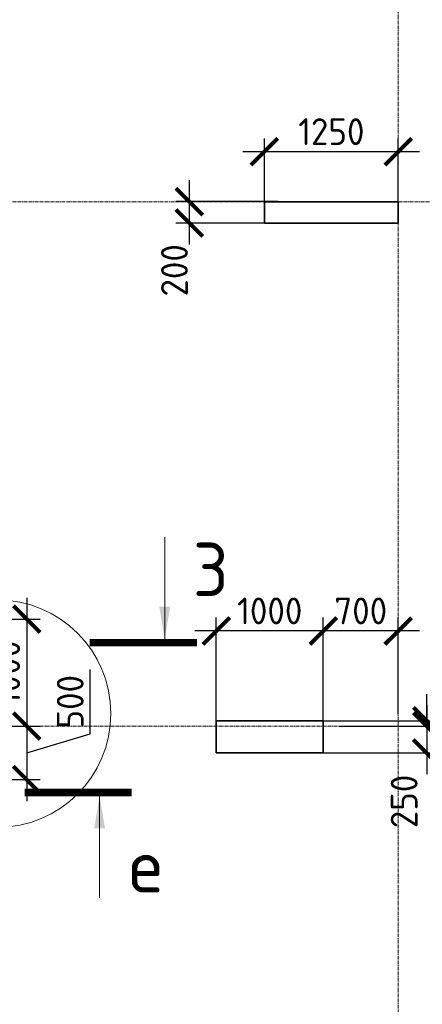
# Model space of a CAD drawing. Header units: millimetres. Extents: x 349531 to 1063351, y -131924 to 96186.
# Tile 16 of 230: x 446875 to 450636, y -43892 to -34690. Entities that reach past the tile are written whole.
import ezdxf

# ---------------------------------------------------------------- set-up
doc = ezdxf.new("R2010")
doc.units = ezdxf.units.MM
doc.linetypes.add('______5', pattern=[1100, 800, -100, 100, -100])
doc.linetypes.add('осевая', pattern=[50.8, 31.75, -6.35, 6.35, -6.35])
doc.layers.add('Колонна_ бетон', color=7, linetype='Continuous', lineweight=50, true_color=0xb4b496)
for name, color, linetype, lineweight in [('Конструкции 0.5', 5, 'Continuous', 50), ('Надписи', 200, 'Continuous', 18), ('Оси', 40, '______5', 18), ('РАЗМЕРЫ', 1, 'Continuous', 9), ('Узлы', 7, 'Continuous', 0)]:
    doc.layers.add(name, color=color, linetype=linetype, lineweight=lineweight)
doc.styles.add('GOST-2.304_Type-B', font='GOST_Common.ttf')
doc.dimstyles.new('СПДС', dxfattribs={"dimscale": 100, "dimtxt": 2.5, "dimasz": 2.5, "dimexe": 1.25, "dimexo": 0, "dimtad": 1, "dimdec": 0, "dimtxsty": 'GOST-2.304_Type-B', "dimblk": 'ARCHTICK', "dimcen": 2.5, "dimdle": 2, "dimadec": 0, "dimazin": 2, "dimtfac": 0.75, "dimtdec": 0, "dimtmove": 1, "dimatfit": 3, "dimfxl": 1, "dimtolj": 1, "dimarcsym": 1})

# ---------------------------------------------------------------- blocks, each defined once
blk = doc.blocks.new('оси2')
at = {"layer": 'Оси', "color": 16, "linetype": 'осевая', "lineweight": 0, "transparency": 33554687}
for p, q in [((991945.5, 4955.2), (991945.5, -20287.7)), ((979200, -9792.9), (1032582.1, -9792.9)), ((979200, -14692.9), (1032582.1, -14692.9))]:
    blk.add_line(p, q, dxfattribs=at)
blk = doc.blocks.new('_ArchTick')
at = {"color": 0, "linetype": 'ByBlock', "const_width": 0.15}
blk.add_lwpolyline([(-0.5, -0.5), (0.5, 0.5)], dxfattribs=at)
blk = doc.blocks.new('*D881')
at = {"layer": 'DEFPOINTS', "color": 0, "transparency": 16777216}
for p in [(449161, -35923.6), (449161, -36442, -360), (450411, -36542, -360)]:
    blk.add_point(p, dxfattribs=at)
at = {"layer": 'РАЗМЕРЫ', "color": 0, "lineweight": -2, "transparency": 16777216}
for p, q in [((449161, -36442), (449161, -35798.6)), ((450411, -36542), (450411, -35798.6)), ((450611, -35923.6), (448961, -35923.6))]:
    blk.add_line(p, q, dxfattribs=at)
at = {"layer": 'РАЗМЕРЫ', "color": 0, "lineweight": -2, "transparency": 16777216, "xscale": 250, "yscale": 250, "zscale": 250, "rotation": 180}
blk.add_blockref('_ArchTick', (449161, -35923.6), dxfattribs=at)
at = {"layer": 'РАЗМЕРЫ', "color": 0, "lineweight": -2, "transparency": 16777216, "xscale": 250, "yscale": 250, "zscale": 250}
blk.add_blockref('_ArchTick', (450411, -35923.6), dxfattribs=at)
at = {"layer": 'РАЗМЕРЫ', "color": 0, "transparency": 16777216, "insert": (449786, -35736.1), "char_height": 250, "attachment_point": 5, "style": 'GOST-2.304_Type-B'}
blk.add_mtext('\\A1;1250', dxfattribs=at)
blk = doc.blocks.new('*D882')
at = {"layer": 'DEFPOINTS', "color": 0, "transparency": 16777216}
for p in [(449285, -36390.1, -360), (448459.5, -36590.1), (449161, -36590.1, -360)]:
    blk.add_point(p, dxfattribs=at)
at = {"layer": 'РАЗМЕРЫ', "color": 0, "lineweight": -2, "transparency": 16777216}
for p, q in [((448459.5, -36190.1), (448459.5, -36790.1)), ((449285, -36390.1), (448334.5, -36390.1)), ((449161, -36590.1), (448334.5, -36590.1))]:
    blk.add_line(p, q, dxfattribs=at)
at = {"layer": 'РАЗМЕРЫ', "color": 0, "lineweight": -2, "transparency": 16777216, "xscale": 250, "yscale": 250, "zscale": 250}
for p, rotation in [((448459.5, -36390.1), 90), ((448459.5, -36590.1), 270)]:
    blk.add_blockref('_ArchTick', p, dxfattribs=dict(at, rotation=rotation))
at = {"layer": 'РАЗМЕРЫ', "color": 0, "transparency": 16777216, "insert": (448320.8, -37032.2), "char_height": 250, "attachment_point": 5, "rotation": 90, "style": 'GOST-2.304_Type-B'}
blk.add_mtext('\\A1;200', dxfattribs=at)
blk = doc.blocks.new('*D904')
at = {"layer": 'DEFPOINTS', "color": 0, "transparency": 16777216}
for p in [(449711, -40402.6), (450410.8, -41184.1), (449711, -41342, -360)]:
    blk.add_point(p, dxfattribs=at)
at = {"layer": 'РАЗМЕРЫ', "color": 0, "lineweight": -2, "transparency": 16777216}
for p, q in [((449711, -41342), (449711, -40277.6)), ((450410.8, -41184.1), (450410.8, -40277.6)), ((450610.8, -40402.6), (449511, -40402.6))]:
    blk.add_line(p, q, dxfattribs=at)
at = {"layer": 'РАЗМЕРЫ', "color": 0, "lineweight": -2, "transparency": 16777216, "xscale": 250, "yscale": 250, "zscale": 250, "rotation": 180}
blk.add_blockref('_ArchTick', (449711, -40402.6), dxfattribs=at)
at = {"layer": 'РАЗМЕРЫ', "color": 0, "lineweight": -2, "transparency": 16777216, "xscale": 250, "yscale": 250, "zscale": 250}
blk.add_blockref('_ArchTick', (450410.8, -40402.6), dxfattribs=at)
at = {"layer": 'РАЗМЕРЫ', "color": 0, "transparency": 16777216, "insert": (450060.9, -40215.1), "char_height": 250, "attachment_point": 5, "style": 'GOST-2.304_Type-B'}
blk.add_mtext('\\A1;700', dxfattribs=at)
blk = doc.blocks.new('*D905')
at = {"layer": 'DEFPOINTS', "color": 0, "transparency": 16777216}
for p in [(448711, -40402.6), (448711, -41342), (449711, -41342)]:
    blk.add_point(p, dxfattribs=at)
at = {"layer": 'РАЗМЕРЫ', "color": 0, "lineweight": -2, "transparency": 16777216}
for p, q in [((448711, -41342), (448711, -40277.6)), ((449711, -41342), (449711, -40277.6)), ((449911, -40402.6), (448511, -40402.6))]:
    blk.add_line(p, q, dxfattribs=at)
at = {"layer": 'РАЗМЕРЫ', "color": 0, "lineweight": -2, "transparency": 16777216, "xscale": 250, "yscale": 250, "zscale": 250, "rotation": 180}
blk.add_blockref('_ArchTick', (448711, -40402.6), dxfattribs=at)
at = {"layer": 'РАЗМЕРЫ', "color": 0, "lineweight": -2, "transparency": 16777216, "xscale": 250, "yscale": 250, "zscale": 250}
blk.add_blockref('_ArchTick', (449711, -40402.6), dxfattribs=at)
at = {"layer": 'РАЗМЕРЫ', "color": 0, "transparency": 16777216, "insert": (449211, -40215.1), "char_height": 250, "attachment_point": 5, "style": 'GOST-2.304_Type-B'}
blk.add_mtext('\\A1;1000', dxfattribs=at)
blk = doc.blocks.new('*D906')
at = {"layer": 'DEFPOINTS', "color": 0, "transparency": 16777216}
for p in [(449858.5, -41292, -560), (449710.8, -41542, -200), (450677, -41542)]:
    blk.add_point(p, dxfattribs=at)
at = {"layer": 'РАЗМЕРЫ', "color": 0, "lineweight": -2, "transparency": 16777216}
for p, q in [((450677, -41092), (450677, -41742)), ((449858.5, -41292), (450802, -41292)), ((449710.8, -41542), (450802, -41542))]:
    blk.add_line(p, q, dxfattribs=at)
at = {"layer": 'РАЗМЕРЫ', "color": 0, "lineweight": -2, "transparency": 16777216, "xscale": 250, "yscale": 250, "zscale": 250}
for p, rotation in [((450677, -41292), 90), ((450677, -41542), 270)]:
    blk.add_blockref('_ArchTick', p, dxfattribs=dict(at, rotation=rotation))
at = {"layer": 'РАЗМЕРЫ', "color": 0, "transparency": 16777216, "insert": (450466.5, -41995.9), "char_height": 250, "attachment_point": 5, "rotation": 90, "style": 'GOST-2.304_Type-B'}
blk.add_mtext('\\A1;250', dxfattribs=at)
blk = doc.blocks.new('*D952')
at = {"layer": 'DEFPOINTS', "color": 0, "transparency": 16777216}
for p in [(446172.5, -40292, -200), (446328, -41292, -560), (446941, -41292)]:
    blk.add_point(p, dxfattribs=at)
at = {"layer": 'РАЗМЕРЫ', "color": 0, "lineweight": -2, "transparency": 16777216}
for p, q in [((446941, -40092), (446941, -41492)), ((446172.5, -40292), (447066, -40292)), ((446328, -41292), (447066, -41292))]:
    blk.add_line(p, q, dxfattribs=at)
at = {"layer": 'РАЗМЕРЫ', "color": 0, "lineweight": -2, "transparency": 16777216, "xscale": 250, "yscale": 250, "zscale": 250}
for p, rotation in [((446941, -40292), 90), ((446941, -41292), 270)]:
    blk.add_blockref('_ArchTick', p, dxfattribs=dict(at, rotation=rotation))
at = {"layer": 'РАЗМЕРЫ', "color": 0, "transparency": 16777216, "insert": (446753.5, -40792), "char_height": 250, "attachment_point": 5, "rotation": 90, "style": 'GOST-2.304_Type-B'}
blk.add_mtext('\\A1;1000', dxfattribs=at)
blk = doc.blocks.new('*D953')
at = {"layer": 'DEFPOINTS', "color": 0, "transparency": 16777216}
for p in [(446328, -41292, -560), (446169, -41792, -200), (446941, -41792)]:
    blk.add_point(p, dxfattribs=at)
at = {"layer": 'РАЗМЕРЫ', "color": 0, "lineweight": -2, "transparency": 16777216}
for p, q in [((447534.8, -41363.8), (447534.8, -40763.8)), ((446941, -41092), (446941, -41992)), ((446328, -41292), (447066, -41292)), ((446941, -41542), (447534.8, -41363.8)), ((446169, -41792), (447066, -41792))]:
    blk.add_line(p, q, dxfattribs=at)
at = {"layer": 'РАЗМЕРЫ', "color": 0, "lineweight": -2, "transparency": 16777216, "xscale": 250, "yscale": 250, "zscale": 250}
for p, rotation in [((446941, -41292), 90), ((446941, -41792), 270)]:
    blk.add_blockref('_ArchTick', p, dxfattribs=dict(at, rotation=rotation))
at = {"layer": 'РАЗМЕРЫ', "color": 0, "transparency": 16777216, "insert": (447347.3, -41063.8), "char_height": 250, "attachment_point": 5, "rotation": 90, "style": 'GOST-2.304_Type-B'}
blk.add_mtext('\\A1;500', dxfattribs=at)
blk = doc.blocks.new('стены техподполья')
at = {"layer": 'Колонна_ бетон', "color": 180, "linetype": 'Continuous', "lineweight": 35, "transparency": 33554687}
for p, q in [((463985.8, -12143.6), (463985.8, -12143.6)), ((463985.8, -12143.6), (463985.8, -12343.6)), ((465235.8, -12143.6), (463985.8, -12143.6)), ((465235.8, -12143.6), (465235.8, -12143.6)), ((465235.8, -12343.6), (465235.8, -12143.6)), ((463985.8, -12343.6), (463985.8, -12343.6)), ((463985.8, -12343.6), (465235.8, -12343.6)), ((465235.8, -12343.6), (465235.8, -12343.6)), ((463535.8, -16993.6), (463535.8, -17293.6)), ((463535.8, -16993.6), (464535.8, -16993.6)), ((464535.8, -16993.6), (464535.8, -17293.6)), ((464535.8, -17293.6), (463535.8, -17293.6))]:
    blk.add_line(p, q, dxfattribs=at)
blk = doc.blocks.new('*D755')
at = {"layer": 'DEFPOINTS', "color": 0, "transparency": 16777216}
for p in [(449710.8, -41242, 160), (449858.5, -41292, -200), (450677, -41242)]:
    blk.add_point(p, dxfattribs=at)
at = {"layer": 'РАЗМЕРЫ', "color": 0, "lineweight": -2, "transparency": 16777216}
for p, q in [((451270.7, -41088.8), (451270.7, -40663.8)), ((450677, -41242), (450677, -40992)), ((450677, -41267), (451270.7, -41088.8)), ((449710.8, -41242), (450802, -41242)), ((449858.5, -41292), (450802, -41292)), ((450677, -41292), (450677, -41242)), ((450677, -41292), (450677, -41542))]:
    blk.add_line(p, q, dxfattribs=at)
at = {"layer": 'РАЗМЕРЫ', "color": 0, "lineweight": -2, "transparency": 16777216, "xscale": 250, "yscale": 250, "zscale": 250}
for p, rotation in [((450677, -41242), 270), ((450677, -41292), 90)]:
    blk.add_blockref('_ArchTick', p, dxfattribs=dict(at, rotation=rotation))
at = {"layer": 'РАЗМЕРЫ', "color": 0, "transparency": 16777216, "insert": (451083.2, -40876.3), "char_height": 250, "attachment_point": 5, "rotation": 90, "style": 'GOST-2.304_Type-B'}
blk.add_mtext('\\A1;50', dxfattribs=at)

msp = doc.modelspace()

# ---------------------------------------------------------------- linework, layer by layer
at = {"layer": 'Надписи', "color": 0}
msp.add_circle((446662.7, -41175, 160), 1064.1, dxfattribs=at)
at = {"layer": 'Узлы', "color": 1, "linetype": 'Continuous', "lineweight": 0}
for p, q in [((448229.9, -40477.2), (448229.9, -39527.2)), ((447621.5, -41946.5, 360), (447621.5, -42896.5, 360))]:
    msp.add_line(p, q, dxfattribs=at)
at = {"layer": 'Узлы', "color": 1, "linetype": 'Continuous', "lineweight": 0, "const_width": 70}
msp.add_lwpolyline([(448529.9, -40512.2), (447529.9, -40512.2)], dxfattribs=at)
at = {"layer": 'Узлы', "color": 1, "linetype": 'Continuous', "lineweight": 0, "const_width": 70, "elevation": 360}
msp.add_lwpolyline([(447921.5, -41911.5), (446921.5, -41911.5)], dxfattribs=at)
at = {"layer": 'Узлы', "color": 1, "linetype": 'Continuous', "lineweight": 0}
for points in [[(448229.9, -40477.2), (448280.2, -40176.7), (448179.6, -40176.7)], [(447621.5, -41946.5, 360), (447571.2, -42246.9, 360), (447671.8, -42246.9, 360)]]:
    msp.add_solid(points, dxfattribs=at)

# ---------------------------------------------------------------- block references
at = {"layer": 'Конструкции 0.5'}
msp.add_blockref('стены техподполья', (-14825, -24248.4, 160), dxfattribs=at)
at = {"layer": 'РАЗМЕРЫ'}
msp.add_blockref('оси2', (-541534.6, -26599.1, -200), dxfattribs=at)

# ---------------------------------------------------------------- texts
at = {"layer": 'Узлы', "color": 1, "linetype": 'Continuous', "lineweight": 0, "char_height": 500, "attachment_point": 5, "style": 'GOST-2.304_Type-B'}
for s, heights, insert in [('3', [0], (448659.9, -39827.2)), ('е', [500], (448051.5, -42596.5, 360))]:
    msp.add_mtext_dynamic_manual_height_columns(s, width=723.88, gutter_width=25, heights=heights, dxfattribs=dict(at, insert=insert))

# ---------------------------------------------------------------- dimensions: what is measured, and where the dimension line sits
at = {"layer": 'РАЗМЕРЫ'}
for base, p1, p2, picture, middle in [((449161, -35923.6, 360), (450411, -36542, 0), (449161, -36442, 0), '*D881', (449786, -35736.1, 360)), ((448711, -40402.6, 360), (449711, -41342, 360), (448711, -41342, 360), '*D905', (449211, -40215.1, 360)), ((449711, -40402.6, 360), (450410.8, -41184.1, 360), (449711, -41342, 0), '*D904', (450060.9, -40215.1, 360))]:
    dim = msp.add_linear_dim(base=base, p1=p1, p2=p2, dimstyle='СПДС', override={"dimtofl": 0}, dxfattribs=at)
    dim.commit()
    dim.dimension.update_dxf_attribs({"geometry": picture, "text_midpoint": middle})
for base, p1, p2, picture, middle in [((448459.5, -36590.1, 360), (449285, -36390.1, 0), (449161, -36590.1, 0), '*D882', (448508.3, -37032.2, 360)), ((450677, -41542, 360), (449858.5, -41292, -200), (449710.8, -41542, 160), '*D906', (450654, -41995.9, 360))]:
    dim = msp.add_linear_dim(base=base, p1=p1, p2=p2, angle=90, dimstyle='СПДС', override={"dimtofl": 0}, dxfattribs=at)
    dim.commit()
    dim.dimension.update_dxf_attribs({"geometry": picture, "text_midpoint": middle, "dimtype": 160})
for base, p1, p2, picture, middle in [((446941, -41292, 360), (446172.5, -40292, 160), (446328, -41292, -200), '*D952', (446753.5, -40792, 360)), ((450677, -41242), (449858.5, -41292, -200), (449710.8, -41242, 160), '*D755', (451083.2, -41026.3)), ((446941, -41792, 360), (446328, -41292, -200), (446169, -41792, 160), '*D953', (447347.3, -41301.3, 360))]:
    dim = msp.add_linear_dim(base=base, p1=p1, p2=p2, angle=90, dimstyle='СПДС', override={"dimtofl": 0}, dxfattribs=at)
    dim.commit()
    dim.dimension.update_dxf_attribs({"geometry": picture, "text_midpoint": middle})

doc.saveas('drawing.dxf')
